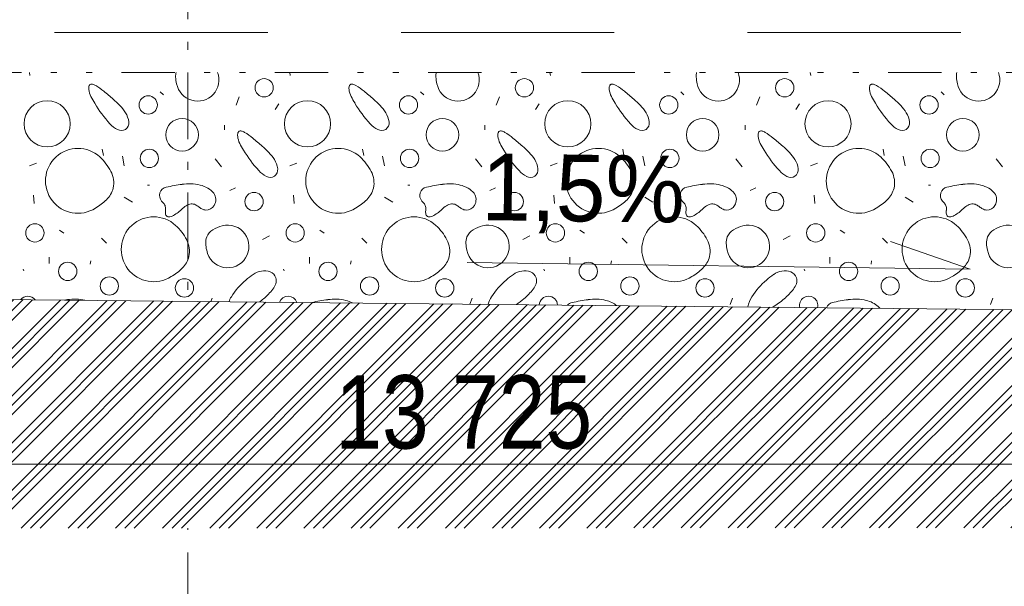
# Model space of a CAD drawing. Header units: millimetres. Extents: x -479461597 to -478645968, y -1101060132 to -1100898045.
# Tile 67 of 145: x -479077083 to -479073390, y -1101048577 to -1101046453. Entities that reach past the tile are written whole.
import ezdxf
from ezdxf.enums import TextEntityAlignment as Align

# ---------------------------------------------------------------- set-up
doc = ezdxf.new("R2010")
doc.units = ezdxf.units.MM
doc.header["$MEASUREMENT"] = 0
for name, pattern in [('Wipeout_Contour', [1000, 0, -1000]), ('Čerchovaná M', [450, 250, -85, 30, -85]), ('Čerchovaná se dvěma tečkami', [575, 200, -110, 22.5, -110, 22.5, -110]), ('Čárkovaná L', [1300, 800, -500])]:
    doc.linetypes.add(name, pattern=pattern)
for name, color, linetype, lineweight, true_color in [('2D prvky - značky_Pero_č.__4', 7, 'Continuous', 13, 0x1a4f6e), ('Bourané_2D prvky - vyplně_Pero_č.__40', 7, 'Continuous', 13, 0xc9ca94), ('Bourané_Konstrukce - základy výkop_Pero_č.__109', 7, 'Continuous', 13, 0x6da3d7), ('Bourané_Kóty - SP_Pero_č.__25', 7, 'Continuous', 13, 0x1a4f6e), ('Bourané_Kóty - SP_Pero_č.__45', 7, 'Continuous', 13, 0x1a4f6e), ('Bourané_Kóty - SP_Pero_č.__85', 7, 'Continuous', 13, 0x1a4f6e), ('Konstrukční síť_Pero_č.__81', 7, 'Continuous', 13, 0xa8a8a8), ('Kóty - SP_Pero_č.__25', 7, 'Continuous', 13, 0x1a4f6e), ('Kóty - SP_Pero_č.__45', 7, 'Continuous', 13, 0x1a4f6e), ('Kóty - SP_Pero_č.__85', 7, 'Continuous', 13, 0x1a4f6e), ('Situace - terén HTU_Pero_č.__186', 7, 'Continuous', 20, 0x7b0011)]:
    doc.layers.add(name, color=color, linetype=linetype, lineweight=lineweight, true_color=true_color)
for name, color, linetype in [('Bourané_2D prvky - vyplně', 7, 'Continuous'), ('Bourané_Kóty - SP', 7, 'Continuous'), ('Konstrukční síť', 7, 'Continuous'), ('Kóty - SP', 7, 'Continuous')]:
    doc.layers.add(name, color=color, linetype=linetype)
for name, color, linetype, lineweight in [('Konstrukce - základy podsyp_Pero_č.__96', 124, 'Continuous', 13), ('Konstrukční síť_Pero_č.__183', 7, 'Continuous', 20), ('Legenda_Pero_č.__6', 7, 'Continuous', 20)]:
    doc.layers.add(name, color=color, linetype=linetype, lineweight=lineweight)
doc.styles.add('GENERATED_STYLE_5', font='txt')
doc.styles.add('GENERATED_STYLE_6', font='txt')
doc.styles.add('GENERATED_STYLE_7', font='txt')
doc.dimstyles.new('GENERATED_STYLE__1', dxfattribs={"dimtxt": 275, "dimasz": 228, "dimexe": 0.18, "dimexo": 400, "dimgap": 0.09, "dimtad": 1, "dimtih": 1, "dimtoh": 1, "dimdec": 0, "dimzin": 0, "dimdsep": 46, "dimtxsty": 'GENERATED_STYLE_5', "dimblk": 'ARROWHEAD_6', "dimblk1": 'ARROWHEAD_6', "dimblk2": 'ARROWHEAD_6', "dimcen": 0.09, "dimclrd": 256, "dimclre": 256, "dimclrt": 256, "dimazin": 0, "dimtfac": 1, "dimtdec": 4, "dimtmove": 0, "dimatfit": 3, "dimfxl": 1, "dimtolj": 1, "dimtzin": 0, "dimarcsym": 0})
doc.dimstyles.new('GENERATED_STYLE__6', dxfattribs={"dimtxt": 275, "dimasz": 261.25, "dimexe": 0.18, "dimexo": 400, "dimgap": 0.09, "dimtad": 1, "dimtih": 1, "dimtoh": 1, "dimdec": 0, "dimzin": 0, "dimdsep": 46, "dimtxsty": 'GENERATED_STYLE_5', "dimblk": 'ARROWHEAD_6', "dimblk1": 'ARROWHEAD_6', "dimblk2": 'ARROWHEAD_6', "dimcen": 0.09, "dimclrd": 256, "dimclre": 256, "dimclrt": 256, "dimazin": 0, "dimtfac": 1, "dimtdec": 4, "dimtmove": 0, "dimatfit": 3, "dimfxl": 1, "dimtolj": 1, "dimtzin": 0, "dimarcsym": 0})

# ---------------------------------------------------------------- blocks, each defined once
blk = doc.blocks.new('*X61', base_point=(-479070253, -1101046200.7))
at = {"layer": 'Bourané_2D prvky - vyplně_Pero_č.__40', "color": 9, "linetype": 'Continuous', "lineweight": 13, "true_color": 0xc9ca94}
for p, q in [((-479077045.5, -1101046662.5), (-479077047, -1101046650.7)), ((-479076069.2, -1101046662.5), (-479076070.6, -1101046650.7)), ((-479075092.8, -1101046662.5), (-479075094.3, -1101046650.7)), ((-479074116.5, -1101046662.5), (-479074118, -1101046650.7)), ((-479076556.2, -1101046723.3), (-479076544.4, -1101046735.2)), ((-479075579.9, -1101046723.3), (-479075568.1, -1101046735.2)), ((-479074603.6, -1101046723.3), (-479074591.8, -1101046735.2)), ((-479073627.3, -1101046723.3), (-479073615.4, -1101046735.2)), ((-479076260.2, -1101046742.3), (-479076272, -1101046773.1)), ((-479076125.2, -1101046789.6), (-479076111, -1101046768.3)), ((-479075283.9, -1101046742.3), (-479075295.7, -1101046773.1)), ((-479075148.8, -1101046789.6), (-479075134.6, -1101046768.3)), ((-479074307.5, -1101046742.3), (-479074319.4, -1101046773.1)), ((-479074172.5, -1101046789.6), (-479074158.3, -1101046768.3)), ((-479076314.7, -1101046848.9), (-479076314.7, -1101046865.4)), ((-479075338.3, -1101046848.9), (-479075338.3, -1101046865.4)), ((-479074362, -1101046848.9), (-479074362, -1101046865.4)), ((-479076774.2, -1101046938.9), (-479076769.4, -1101046962.6)), ((-479075797.8, -1101046938.9), (-479075793.1, -1101046962.6)), ((-479074821.5, -1101046938.9), (-479074816.8, -1101046962.6)), ((-479073845.2, -1101046938.9), (-479073840.5, -1101046962.6)), ((-479077020.5, -1101046991), (-479077046.5, -1101047000.4)), ((-479076698.4, -1101046964.9), (-479076691.3, -1101047000.4)), ((-479076326.5, -1101047005.2), (-479076350.2, -1101046974.4)), ((-479076044.2, -1101046991), (-479076070.2, -1101047000.4)), ((-479075722, -1101046964.9), (-479075714.9, -1101047000.4)), ((-479075350.2, -1101047005.2), (-479075373.9, -1101046974.4)), ((-479075067.9, -1101046991), (-479075093.9, -1101047000.4)), ((-479074745.7, -1101046964.9), (-479074738.6, -1101047000.4)), ((-479074373.9, -1101047005.2), (-479074397.5, -1101046974.4)), ((-479074091.5, -1101046991), (-479074117.6, -1101047000.4)), ((-479073769.4, -1101046964.9), (-479073762.3, -1101047000.4)), ((-479073397.5, -1101047005.2), (-479073421.2, -1101046974.4)), ((-479076603.6, -1101047073.9), (-479076596.5, -1101047073.9)), ((-479076295.7, -1101047092.8), (-479076274.4, -1101047083.4)), ((-479075627.3, -1101047073.9), (-479075620.2, -1101047073.9)), ((-479075319.4, -1101047092.8), (-479075298.1, -1101047083.4)), ((-479074651, -1101047073.9), (-479074643.9, -1101047073.9)), ((-479074343.1, -1101047092.8), (-479074321.7, -1101047083.4)), ((-479073674.7, -1101047073.9), (-479073667.6, -1101047073.9)), ((-479077032.1, -1101047111.5), (-479077029.7, -1101047142.3)), ((-479076691.6, -1101047118.2), (-479076660.8, -1101047137.2)), ((-479076055.8, -1101047111.5), (-479076053.4, -1101047142.3)), ((-479075715.2, -1101047118.2), (-479075684.4, -1101047137.2)), ((-479075079.5, -1101047111.5), (-479075077.1, -1101047142.3)), ((-479074738.9, -1101047118.2), (-479074708.1, -1101047137.2)), ((-479074103.2, -1101047111.5), (-479074100.8, -1101047142.3)), ((-479073762.6, -1101047118.2), (-479073731.8, -1101047137.2)), ((-479076934.6, -1101047242.5), (-479076917.8, -1101047253.3)), ((-479075958.2, -1101047242.5), (-479075941.5, -1101047253.3)), ((-479074981.9, -1101047242.5), (-479074965.2, -1101047253.3)), ((-479074005.6, -1101047242.5), (-479073988.8, -1101047253.3)), ((-479076776.5, -1101047272), (-479076757.6, -1101047290.9)), ((-479076146.1, -1101047262.9), (-479076172.1, -1101047277.1)), ((-479075800.2, -1101047272), (-479075781.3, -1101047290.9)), ((-479075169.8, -1101047262.9), (-479075195.8, -1101047277.1)), ((-479074823.9, -1101047272), (-479074804.9, -1101047290.9)), ((-479074193.4, -1101047262.9), (-479074219.5, -1101047277.1)), ((-479073847.6, -1101047272), (-479073828.6, -1101047290.9)), ((-479076973.1, -1101047366.7), (-479076973.1, -1101047343)), ((-479076819.2, -1101047369.1), (-479076816.8, -1101047357.2)), ((-479075996.8, -1101047366.7), (-479075996.8, -1101047343)), ((-479075842.8, -1101047369.1), (-479075840.5, -1101047357.2)), ((-479075020.5, -1101047366.7), (-479075020.5, -1101047343)), ((-479074866.5, -1101047369.1), (-479074864.2, -1101047357.2)), ((-479074044.2, -1101047366.7), (-479074044.2, -1101047343)), ((-479073890.2, -1101047369.1), (-479073887.8, -1101047357.2)), ((-479077067.9, -1101047395.1), (-479077070.2, -1101047388)), ((-479076091.5, -1101047395.1), (-479076093.9, -1101047388)), ((-479075115.2, -1101047395.1), (-479075117.6, -1101047388)), ((-479074138.9, -1101047395.1), (-479074141.3, -1101047388)), ((-479076362, -1101047497), (-479076367.1, -1101047509.6)), ((-479075385.7, -1101047497), (-479075394.7, -1101047519.4)), ((-479074409.4, -1101047497), (-479074418.9, -1101047520.7)), ((-479073433.1, -1101047497), (-479073442.5, -1101047520.7))]:
    blk.add_line(p, q, dxfattribs=at)
for centre, radius in [((-479076166.5, -1101046708.4), 34.3), ((-479075190.2, -1101046708.4), 34.3), ((-479074213.8, -1101046708.4), 34.3), ((-479076601.4, -1101046772.8), 34.3), ((-479075625.1, -1101046772.8), 34.3), ((-479074648.8, -1101046772.8), 34.3), ((-479073672.5, -1101046772.8), 34.3), ((-479076980.3, -1101046843.4), 86.5), ((-479076004, -1101046843.4), 86.5), ((-479075027.6, -1101046843.4), 86.5), ((-479074051.3, -1101046843.4), 86.5), ((-479076474.3, -1101046884.4), 61.2), ((-479075498, -1101046884.4), 61.2), ((-479074521.6, -1101046884.4), 61.2), ((-479073545.3, -1101046884.4), 61.2), ((-479076597.3, -1101046973.2), 34.3), ((-479075621, -1101046973.2), 34.3), ((-479074644.6, -1101046973.2), 34.3), ((-479073668.3, -1101046973.2), 34.3), ((-479076204.3, -1101047134.9), 34.3), ((-479075228, -1101047134.9), 34.3), ((-479074251.6, -1101047134.9), 34.3), ((-479077026.5, -1101047252.3), 34.3), ((-479076050.2, -1101047252.3), 34.3), ((-479075073.9, -1101047252.3), 34.3), ((-479074097.6, -1101047252.3), 34.3), ((-479076903.3, -1101047396.6), 34.3), ((-479075927, -1101047396.6), 34.3), ((-479074950.7, -1101047396.6), 34.3), ((-479073974.4, -1101047396.6), 34.3), ((-479076747.2, -1101047451.5), 34.3), ((-479076465.5, -1101047458.5), 34.3), ((-479075770.9, -1101047451.5), 34.3), ((-479075489.2, -1101047458.5), 34.3), ((-479074794.6, -1101047451.5), 34.3), ((-479074512.9, -1101047458.5), 34.3), ((-479073818.3, -1101047451.5), 34.3), ((-479073536.6, -1101047458.5), 34.3)]:
    blk.add_circle(centre, radius, dxfattribs=at)
for centre, radius, start, end in [((-479076438.2, -1101046664.4), 60.4, 166.8265, 183.2347), ((-479076416.1, -1101046678.7), 79.9, 190.4282, 20.57), ((-479075461.9, -1101046664.4), 60.4, 166.8265, 183.2347), ((-479075439.8, -1101046678.7), 79.9, 190.4282, 20.57), ((-479074485.6, -1101046664.4), 60.4, 166.8265, 183.2347), ((-479074463.5, -1101046678.7), 79.9, 190.4282, 20.57), ((-479073509.3, -1101046664.4), 60.4, 166.8265, 183.2347), ((-479073487.2, -1101046678.7), 79.9, 190.4282, 20.57), ((-479076811.8, -1101046705.3), 12.4, 144.5812, 165.7924), ((-479076815.3, -1101046702.9), 8.15, 116.4425, 143.7464), ((-479076814.8, -1101046704.4), 9.77, 91.5878, 115.1953), ((-479076814.5, -1101046712.5), 17.9, 76.2622, 91.634), ((-479076822.1, -1101046740.9), 47.3, 60.0923, 75.5611), ((-479076899.7, -1101046877), 203.9, 49.777, 60.2392), ((-479076358.8, -1101046660), 140, 183.2095, 193.7302), ((-479075835.4, -1101046705.3), 12.4, 144.5812, 165.7924), ((-479075839, -1101046702.9), 8.15, 116.4425, 143.7464), ((-479075838.5, -1101046704.4), 9.77, 91.5878, 115.1953), ((-479075838.2, -1101046712.5), 17.9, 76.2622, 91.634), ((-479075845.8, -1101046740.9), 47.3, 60.0923, 75.5611), ((-479075923.4, -1101046877), 203.9, 49.777, 60.2392), ((-479075382.4, -1101046660), 140, 183.2095, 193.7302), ((-479074859.1, -1101046705.3), 12.4, 144.5812, 165.7924), ((-479074862.7, -1101046702.9), 8.15, 116.4425, 143.7464), ((-479074862.1, -1101046704.4), 9.77, 91.5878, 115.1953), ((-479074861.9, -1101046712.5), 17.9, 76.2622, 91.634), ((-479074869.5, -1101046740.9), 47.3, 60.0923, 75.5611), ((-479074947.1, -1101046877), 203.9, 49.777, 60.2392), ((-479074406.1, -1101046660), 140, 183.2095, 193.7302), ((-479073882.8, -1101046705.3), 12.4, 144.5812, 165.7924), ((-479073886.4, -1101046702.9), 8.15, 116.4425, 143.7464), ((-479073885.8, -1101046704.4), 9.77, 91.5878, 115.1953), ((-479073885.6, -1101046712.5), 17.9, 76.2622, 91.634), ((-479073893.1, -1101046740.9), 47.3, 60.0923, 75.5611), ((-479073970.8, -1101046877), 203.9, 49.777, 60.2392), ((-479073429.8, -1101046660), 140, 183.2095, 193.7302), ((-479076789.6, -1101046710.1), 35.1, 166.9916, 187.7906), ((-479076744.8, -1101046705.9), 80.1, 186.4296, 206.157), ((-479077355.4, -1101047442.6), 930.2, 47.9748, 50.8493), ((-479075813.3, -1101046710.1), 35.1, 166.9916, 187.7906), ((-479075768.5, -1101046705.9), 80.1, 186.4296, 206.157), ((-479076379, -1101047442.6), 930.2, 47.9748, 50.8493), ((-479074837, -1101046710.1), 35.1, 166.9916, 187.7906), ((-479074792.2, -1101046705.9), 80.1, 186.4296, 206.157), ((-479075402.7, -1101047442.6), 930.2, 47.9748, 50.8493), ((-479073860.7, -1101046710.1), 35.1, 166.9916, 187.7906), ((-479073815.9, -1101046705.9), 80.1, 186.4296, 206.157), ((-479074426.4, -1101047442.6), 930.2, 47.9748, 50.8493), ((-479076610.4, -1101046639.1), 230.1, 206.3304, 213.6244), ((-479076413.6, -1101046538.6), 450.4, 210.4057, 222.5965), ((-479076873.8, -1101046927.1), 225.2, 33.8343, 51.1866), ((-479075634.1, -1101046639.1), 230.1, 206.3304, 213.6244), ((-479075437.3, -1101046538.6), 450.4, 210.4057, 222.5965), ((-479075897.5, -1101046927.1), 225.2, 33.8343, 51.1866), ((-479074657.8, -1101046639.1), 230.1, 206.3304, 213.6244), ((-479074460.9, -1101046538.6), 450.4, 210.4057, 222.5965), ((-479074921.1, -1101046927.1), 225.2, 33.8343, 51.1866), ((-479073681.5, -1101046639.1), 230.1, 206.3304, 213.6244), ((-479073484.6, -1101046538.6), 450.4, 210.4057, 222.5965), ((-479073944.8, -1101046927.1), 225.2, 33.8343, 51.1866), ((-479076753.7, -1101046845.2), 79.8, 6.3813, 32.9796), ((-479075777.4, -1101046845.2), 79.8, 6.3813, 32.9796), ((-479074801, -1101046845.2), 79.8, 6.3813, 32.9796), ((-479073824.7, -1101046845.2), 79.8, 6.3813, 32.9796), ((-479076671.8, -1101046776.5), 99.3, 222.3712, 243.0633), ((-479076704.1, -1101046839.9), 30, 305.4921, 6.9034), ((-479075695.4, -1101046776.5), 99.3, 222.3712, 243.0633), ((-479075727.8, -1101046839.9), 30, 305.4921, 6.9034), ((-479074719.1, -1101046776.5), 99.3, 222.3712, 243.0633), ((-479074751.5, -1101046839.9), 30, 305.4921, 6.9034), ((-479073742.8, -1101046776.5), 99.3, 222.3712, 243.0633), ((-479073775.2, -1101046839.9), 30, 305.4921, 6.9034), ((-479076702.4, -1101046837.4), 31.2, 242.6052, 300.2402), ((-479076231, -1101046885.7), 35.1, 166.9916, 187.7906), ((-479076253.1, -1101046880.9), 12.4, 144.5812, 165.7924), ((-479076256.7, -1101046878.5), 8.15, 116.4425, 143.7464), ((-479076256.2, -1101046880), 9.77, 91.5878, 115.1953), ((-479076255.9, -1101046888.1), 17.9, 76.2622, 91.634), ((-479076263.5, -1101046916.5), 47.3, 60.0923, 75.5611), ((-479076341.1, -1101047052.5), 203.9, 49.777, 60.2392), ((-479075726.1, -1101046837.4), 31.2, 242.6052, 300.2402), ((-479075254.7, -1101046885.7), 35.1, 166.9916, 187.7906), ((-479075276.8, -1101046880.9), 12.4, 144.5812, 165.7924), ((-479075280.4, -1101046878.5), 8.15, 116.4425, 143.7464), ((-479075279.8, -1101046880), 9.77, 91.5878, 115.1953), ((-479075279.6, -1101046888.1), 17.9, 76.2622, 91.634), ((-479075287.1, -1101046916.5), 47.3, 60.0923, 75.5611), ((-479075364.8, -1101047052.5), 203.9, 49.777, 60.2392), ((-479074749.8, -1101046837.4), 31.2, 242.6052, 300.2402), ((-479074278.4, -1101046885.7), 35.1, 166.9916, 187.7906), ((-479074300.5, -1101046880.9), 12.4, 144.5812, 165.7924), ((-479074304.1, -1101046878.5), 8.15, 116.4425, 143.7464), ((-479074303.5, -1101046880), 9.77, 91.5878, 115.1953), ((-479074303.3, -1101046888.1), 17.9, 76.2622, 91.634), ((-479074310.8, -1101046916.5), 47.3, 60.0923, 75.5611), ((-479074388.5, -1101047052.5), 203.9, 49.777, 60.2392), ((-479073773.5, -1101046837.4), 31.2, 242.6052, 300.2402), ((-479076186.2, -1101046881.5), 80.1, 186.4296, 206.157), ((-479076051.8, -1101046814.7), 230.1, 206.3304, 213.6244), ((-479076796.7, -1101047618.2), 930.2, 47.9748, 50.8493), ((-479075209.9, -1101046881.5), 80.1, 186.4296, 206.157), ((-479075075.5, -1101046814.7), 230.1, 206.3304, 213.6244), ((-479075820.4, -1101047618.2), 930.2, 47.9748, 50.8493), ((-479074233.5, -1101046881.5), 80.1, 186.4296, 206.157), ((-479074099.2, -1101046814.7), 230.1, 206.3304, 213.6244), ((-479074844.1, -1101047618.2), 930.2, 47.9748, 50.8493), ((-479076865.1, -1101047057.2), 121.6, 47.4454, 302.6151), ((-479075854.9, -1101046714.2), 450.4, 210.4057, 222.5965), ((-479076315.2, -1101047102.7), 225.2, 33.8343, 51.1866), ((-479075888.8, -1101047057.2), 121.6, 47.4454, 302.6151), ((-479074878.6, -1101046714.2), 450.4, 210.4057, 222.5965), ((-479075338.8, -1101047102.7), 225.2, 33.8343, 51.1866), ((-479074912.5, -1101047057.2), 121.6, 47.4454, 302.6151), ((-479073902.3, -1101046714.2), 450.4, 210.4057, 222.5965), ((-479074362.5, -1101047102.7), 225.2, 33.8343, 51.1866), ((-479073936.2, -1101047057.2), 121.6, 47.4454, 302.6151), ((-479076919.3, -1101047115.2), 201, 27.7394, 47.2569), ((-479076195.1, -1101047020.8), 79.8, 6.3813, 32.9796), ((-479075943, -1101047115.2), 201, 27.7394, 47.2569), ((-479075218.7, -1101047020.8), 79.8, 6.3813, 32.9796), ((-479074966.6, -1101047115.2), 201, 27.7394, 47.2569), ((-479074242.4, -1101047020.8), 79.8, 6.3813, 32.9796), ((-479073990.3, -1101047115.2), 201, 27.7394, 47.2569), ((-479076823.2, -1101047064.9), 92.5, 347.7666, 27.8507), ((-479076113.1, -1101046952.1), 99.3, 222.3712, 243.0633), ((-479076145.5, -1101047015.5), 30, 305.4921, 6.9034), ((-479075846.9, -1101047064.9), 92.5, 347.7666, 27.8507), ((-479075136.8, -1101046952.1), 99.3, 222.3712, 243.0633), ((-479075169.2, -1101047015.5), 30, 305.4921, 6.9034), ((-479074870.6, -1101047064.9), 92.5, 347.7666, 27.8507), ((-479074160.5, -1101046952.1), 99.3, 222.3712, 243.0633), ((-479074192.9, -1101047015.5), 30, 305.4921, 6.9034), ((-479073894.2, -1101047064.9), 92.5, 347.7666, 27.8507), ((-479076419.4, -1101047544), 476.8, 96.6259, 103.9434), ((-479076447.9, -1101047249.4), 181.1, 76.9848, 98.4191), ((-479076143.8, -1101047013), 31.2, 242.6052, 300.2402), ((-479075443, -1101047544), 476.8, 96.6259, 103.9434), ((-479075471.6, -1101047249.4), 181.1, 76.9848, 98.4191), ((-479075167.5, -1101047013), 31.2, 242.6052, 300.2402), ((-479074466.7, -1101047544), 476.8, 96.6259, 103.9434), ((-479074495.2, -1101047249.4), 181.1, 76.9848, 98.4191), ((-479074191.2, -1101047013), 31.2, 242.6052, 300.2402), ((-479073490.4, -1101047544), 476.8, 96.6259, 103.9434), ((-479073518.9, -1101047249.4), 181.1, 76.9848, 98.4191), ((-479076825.8, -1101047059.5), 96.3, 314.7779, 344.9961), ((-479076527.5, -1101047112), 31.5, 102.3324, 221.6658), ((-479076436.3, -1101047188.6), 119.2, 60.5831, 75.8236), ((-479076410.9, -1101047146.2), 69.8, 37.6475, 61.5974), ((-479076388.3, -1101047127.3), 40.4, 327.0376, 36.1209), ((-479075849.5, -1101047059.5), 96.3, 314.7779, 344.9961), ((-479075551.2, -1101047112), 31.5, 102.3324, 221.6658), ((-479075460, -1101047188.6), 119.2, 60.5831, 75.8236), ((-479075434.6, -1101047146.2), 69.8, 37.6475, 61.5974), ((-479075412, -1101047127.3), 40.4, 327.0376, 36.1209), ((-479074873.2, -1101047059.5), 96.3, 314.7779, 344.9961), ((-479074574.9, -1101047112), 31.5, 102.3324, 221.6658), ((-479074483.7, -1101047188.6), 119.2, 60.5831, 75.8236), ((-479074458.3, -1101047146.2), 69.8, 37.6475, 61.5974), ((-479074435.7, -1101047127.3), 40.4, 327.0376, 36.1209), ((-479073896.9, -1101047059.5), 96.3, 314.7779, 344.9961), ((-479073598.6, -1101047112), 31.5, 102.3324, 221.6658), ((-479073507.3, -1101047188.6), 119.2, 60.5831, 75.8236), ((-479073482, -1101047146.2), 69.8, 37.6475, 61.5974), ((-479073459.3, -1101047127.3), 40.4, 327.0376, 36.1209), ((-479076899.1, -1101046985.9), 200.1, 299.8029, 314.8134), ((-479076617.4, -1101047199.4), 93.8, 36.3442, 45.0506), ((-479076565.9, -1101047161.3), 29.8, 9.2485, 36.0448), ((-479076436.2, -1101047182.6), 39.5, 96.3875, 125.8548), ((-479076438.9, -1101047174.8), 31.5, 62.2902, 93.1672), ((-479075922.7, -1101046985.9), 200.1, 299.8029, 314.8134), ((-479075641.1, -1101047199.4), 93.8, 36.3442, 45.0506), ((-479075589.6, -1101047161.3), 29.8, 9.2485, 36.0448), ((-479075459.9, -1101047182.6), 39.5, 96.3875, 125.8548), ((-479075462.5, -1101047174.8), 31.5, 62.2902, 93.1672), ((-479074946.4, -1101046985.9), 200.1, 299.8029, 314.8134), ((-479074664.7, -1101047199.4), 93.8, 36.3442, 45.0506), ((-479074613.2, -1101047161.3), 29.8, 9.2485, 36.0448), ((-479074483.6, -1101047182.6), 39.5, 96.3875, 125.8548), ((-479074486.2, -1101047174.8), 31.5, 62.2902, 93.1672), ((-479073970.1, -1101046985.9), 200.1, 299.8029, 314.8134), ((-479073688.4, -1101047199.4), 93.8, 36.3442, 45.0506), ((-479073636.9, -1101047161.3), 29.8, 9.2485, 36.0448), ((-479073507.2, -1101047182.6), 39.5, 96.3875, 125.8548), ((-479073509.9, -1101047174.8), 31.5, 62.2902, 93.1672), ((-479076492, -1101047174.4), 45.1, 172.1101, 189.0874), ((-479076587.9, -1101047161.7), 51.7, 352.8034, 5.8388), ((-479076521.6, -1101047178.9), 15.1, 189.971, 219.9454), ((-479076566.7, -1101047073.5), 128.1, 295.4669, 314.5735), ((-479076368.8, -1101047279.1), 157.3, 125.1766, 133.3696), ((-479076467.6, -1101047227.8), 91.8, 52.6959, 61.7729), ((-479076350, -1101047072.6), 102.9, 232.9934, 240.456), ((-479076383.5, -1101047131.1), 35.6, 240.8322, 267.0065), ((-479076385, -1101047130.8), 35.8, 269.5174, 328.7918), ((-479075515.7, -1101047174.4), 45.1, 172.1101, 189.0874), ((-479075611.6, -1101047161.7), 51.7, 352.8034, 5.8388), ((-479075545.3, -1101047178.9), 15.1, 189.971, 219.9454), ((-479075590.4, -1101047073.5), 128.1, 295.4669, 314.5735), ((-479075392.4, -1101047279.1), 157.3, 125.1766, 133.3696), ((-479075491.3, -1101047227.8), 91.8, 52.6959, 61.7729), ((-479075373.7, -1101047072.6), 102.9, 232.9934, 240.456), ((-479075407.1, -1101047131.1), 35.6, 240.8322, 267.0065), ((-479075408.7, -1101047130.8), 35.8, 269.5174, 328.7918), ((-479074539.3, -1101047174.4), 45.1, 172.1101, 189.0874), ((-479074635.3, -1101047161.7), 51.7, 352.8034, 5.8388), ((-479074569, -1101047178.9), 15.1, 189.971, 219.9454), ((-479074614, -1101047073.5), 128.1, 295.4669, 314.5735), ((-479074416.1, -1101047279.1), 157.3, 125.1766, 133.3696), ((-479074515, -1101047227.8), 91.8, 52.6959, 61.7729), ((-479074397.4, -1101047072.6), 102.9, 232.9934, 240.456), ((-479074430.8, -1101047131.1), 35.6, 240.8322, 267.0065), ((-479074432.4, -1101047130.8), 35.8, 269.5174, 328.7918), ((-479073563, -1101047174.4), 45.1, 172.1101, 189.0874), ((-479073658.9, -1101047161.7), 51.7, 352.8034, 5.8388), ((-479073592.6, -1101047178.9), 15.1, 189.971, 219.9454), ((-479073637.7, -1101047073.5), 128.1, 295.4669, 314.5735), ((-479073439.8, -1101047279.1), 157.3, 125.1766, 133.3696), ((-479073538.6, -1101047227.8), 91.8, 52.6959, 61.7729), ((-479073421.1, -1101047072.6), 102.9, 232.9934, 240.456), ((-479073454.5, -1101047131.1), 35.6, 240.8322, 267.0065), ((-479073456.1, -1101047130.8), 35.8, 269.5174, 328.7918), ((-479076580.9, -1101047313.8), 121.6, 47.4454, 302.6151), ((-479076525.2, -1101047181.3), 10.8, 222.4728, 257.5463), ((-479076523.9, -1101047173.7), 18.5, 258.5237, 281.5295), ((-479076527.8, -1101047152.1), 40.5, 280.7953, 293.5363), ((-479075604.5, -1101047313.8), 121.6, 47.4454, 302.6151), ((-479075548.9, -1101047181.3), 10.8, 222.4728, 257.5463), ((-479075547.6, -1101047173.7), 18.5, 258.5237, 281.5295), ((-479075551.5, -1101047152.1), 40.5, 280.7953, 293.5363), ((-479074628.2, -1101047313.8), 121.6, 47.4454, 302.6151), ((-479074572.6, -1101047181.3), 10.8, 222.4728, 257.5463), ((-479074571.2, -1101047173.7), 18.5, 258.5237, 281.5295), ((-479074575.1, -1101047152.1), 40.5, 280.7953, 293.5363), ((-479073651.9, -1101047313.8), 121.6, 47.4454, 302.6151), ((-479073596.3, -1101047181.3), 10.8, 222.4728, 257.5463), ((-479073594.9, -1101047173.7), 18.5, 258.5237, 281.5295), ((-479073598.8, -1101047152.1), 40.5, 280.7953, 293.5363), ((-479076635, -1101047371.8), 201, 27.7394, 47.2569), ((-479076303.4, -1101047303), 79.9, 190.4282, 104.6294), ((-479076328.9, -1101047290.4), 57.9, 120.7918, 156.6671), ((-479076286.4, -1101047361.1), 140.5, 105.3821, 120.9077), ((-479075658.7, -1101047371.8), 201, 27.7394, 47.2569), ((-479075327.1, -1101047303), 79.9, 190.4282, 104.6294), ((-479075352.5, -1101047290.4), 57.9, 120.7918, 156.6671), ((-479075310, -1101047361.1), 140.5, 105.3821, 120.9077), ((-479074682.4, -1101047371.8), 201, 27.7394, 47.2569), ((-479074350.8, -1101047303), 79.9, 190.4282, 104.6294), ((-479074376.2, -1101047290.4), 57.9, 120.7918, 156.6671), ((-479074333.7, -1101047361.1), 140.5, 105.3821, 120.9077), ((-479073706.1, -1101047371.8), 201, 27.7394, 47.2569), ((-479073374.5, -1101047303), 79.9, 190.4282, 104.6294), ((-479073399.9, -1101047290.4), 57.9, 120.7918, 156.6671), ((-479073357.4, -1101047361.1), 140.5, 105.3821, 120.9077), ((-479076539, -1101047321.5), 92.5, 347.7666, 27.8507), ((-479076325.5, -1101047288.7), 60.4, 159.3574, 183.2347), ((-479076246.1, -1101047284.3), 140, 183.2095, 193.7302), ((-479075562.6, -1101047321.5), 92.5, 347.7666, 27.8507), ((-479075349.2, -1101047288.7), 60.4, 159.3574, 183.2347), ((-479075269.7, -1101047284.3), 140, 183.2095, 193.7302), ((-479074586.3, -1101047321.5), 92.5, 347.7666, 27.8507), ((-479074372.9, -1101047288.7), 60.4, 159.3574, 183.2347), ((-479074293.4, -1101047284.3), 140, 183.2095, 193.7302), ((-479073610, -1101047321.5), 92.5, 347.7666, 27.8507), ((-479073396.6, -1101047288.7), 60.4, 159.3574, 183.2347), ((-479073317.1, -1101047284.3), 140, 183.2095, 193.7302), ((-479076541.6, -1101047316.2), 96.3, 314.7779, 344.9961), ((-479075565.3, -1101047316.2), 96.3, 314.7779, 344.9961), ((-479074588.9, -1101047316.2), 96.3, 314.7779, 344.9961), ((-479073612.6, -1101047316.2), 96.3, 314.7779, 344.9961), ((-479076614.8, -1101047242.6), 200.1, 299.8029, 314.8134), ((-479076161, -1101047480.5), 86.5, 100.496, 122.8825), ((-479076165.7, -1101047454.9), 60.4, 68.6646, 100.5486), ((-479076156.9, -1101047432.6), 36.5, 19.3509, 68.7902), ((-479075638.5, -1101047242.6), 200.1, 299.8029, 314.8134), ((-479075184.7, -1101047480.5), 86.5, 100.496, 122.8825), ((-479075189.4, -1101047454.9), 60.4, 68.6646, 100.5486), ((-479075180.6, -1101047432.6), 36.5, 19.3509, 68.7902), ((-479074662.2, -1101047242.6), 200.1, 299.8029, 314.8134), ((-479074208.3, -1101047480.5), 86.5, 100.496, 122.8825), ((-479074213, -1101047454.9), 60.4, 68.6646, 100.5486), ((-479074204.3, -1101047432.6), 36.5, 19.3509, 68.7902), ((-479073685.8, -1101047242.6), 200.1, 299.8029, 314.8134), ((-479076068.7, -1101047628), 259.5, 129.9016, 148.2696), ((-479076095.6, -1101047581.9), 207.1, 122.8427, 132.3696), ((-479076157.1, -1101047431.4), 36.2, 341.8983, 17.4009), ((-479075092.4, -1101047628), 259.5, 129.9016, 148.2696), ((-479075119.3, -1101047581.9), 207.1, 122.8427, 132.3696), ((-479075180.7, -1101047431.4), 36.2, 341.8983, 17.4009), ((-479074116, -1101047628), 259.5, 129.9016, 148.2696), ((-479074143, -1101047581.9), 207.1, 122.8427, 132.3696), ((-479074204.4, -1101047431.4), 36.2, 341.8983, 17.4009), ((-479076330.8, -1101047308.6), 250.4, 310.4067, 321.8671), ((-479076187.7, -1101047420.4), 68.8, 321.4678, 341.1053), ((-479075354.5, -1101047308.6), 250.4, 310.4067, 321.8671), ((-479075211.4, -1101047420.4), 68.8, 321.4678, 341.1053), ((-479074378.2, -1101047308.6), 250.4, 310.4067, 321.8671), ((-479074235.1, -1101047420.4), 68.8, 321.4678, 341.1053), ((-479077053, -1101047524), 34.3, 37.6806, 141.1735), ((-479076849.2, -1101047976.3), 476.8, 96.6259, 98.0614), ((-479076877.8, -1101047681.7), 181.1, 77.5584, 98.4191), ((-479076199, -1101047549.8), 107.6, 147.1941, 158.4789), ((-479076431.5, -1101047188.4), 407.2, 307.4928, 310.2276), ((-479076076.6, -1101047524), 34.3, 18.9747, 159.8794), ((-479075872.9, -1101047976.3), 476.8, 96.6259, 103.9167), ((-479075901.4, -1101047681.7), 181.1, 76.9848, 98.4191), ((-479075883.1, -1101047604), 101.2, 61.6428, 77.2156), ((-479075222.7, -1101047549.8), 107.6, 147.1941, 163.9544), ((-479075455.2, -1101047188.4), 407.2, 305.206, 310.2276), ((-479075100.3, -1101047524), 34.3, 2.2952, 176.5589), ((-479075004.8, -1101047544.3), 31.5, 102.3324, 137.5991), ((-479074896.6, -1101047976.3), 476.8, 96.6259, 103.9434), ((-479074925.1, -1101047681.7), 181.1, 76.9848, 98.4191), ((-479074906.7, -1101047604), 101.2, 51.4516, 77.2156), ((-479074246.4, -1101047549.8), 107.6, 147.1941, 169.2883), ((-479074478.9, -1101047188.4), 407.2, 302.7846, 310.2276), ((-479074124, -1101047524), 34.3, 345.8641, 192.99), ((-479074028.4, -1101047544.3), 31.5, 102.3324, 158.4935), ((-479073920.3, -1101047976.3), 476.8, 96.6259, 103.9434), ((-479073948.8, -1101047681.7), 181.1, 76.9848, 98.4191), ((-479073930.4, -1101047604), 101.2, 48.7194, 77.2156), ((-479073891.4, -1101047560.2), 42.5, 36.7478, 49.2414)]:
    blk.add_arc(centre, radius, start, end, dxfattribs=at)
blk = doc.blocks.new('výplň_2_3', base_point=(-479070253, -1101046200.7))
at = {"color": 254, "linetype": 'Wipeout_Contour', "lineweight": 0, "ltscale": 25215994912.12917}
blk.add_wipeout([(-479095604.7, -1101047000.7), (-479095651.1, -1101047000.7), (-479095651.1, -1101047050.7), (-479095540.5, -1101047050.7), (-479095344.2, -1101047247), (-479095301, -1101047375.7), (-479097801.1, -1101047350.7), (-479097801.1, -1101047450.7), (-479095259, -1101047528.4), (-479095168, -1101047859.2), (-479094914.9, -1101047859.2), (-479094839.2, -1101047650.9), (-479082278.3, -1101047450.5), (-479068802.5, -1101047585.3), (-479068700, -1101047958.3), (-479068405.7, -1101047958.3), (-479068300.6, -1101047576), (-479067167.3, -1101047564.7), (-479067150.4, -1101046721.3), (-479068253.1, -1101046650.7), (-479095604.7, -1101046650.7)], dxfattribs=at).dxf.layer = 'Bourané_2D prvky - vyplně'
at = {"layer": 'Bourané_2D prvky - vyplně_Pero_č.__40', "color": 9, "linetype": 'Continuous', "lineweight": 13, "true_color": 0xc9ca94}
blk.add_blockref('*X61', (-479070253, -1101046200.7), dxfattribs=at)
blk = doc.blocks.new('Standardní značka sítě[12]_3', base_point=(-479076453, -1101036200.7))
at = {"layer": 'Konstrukční síť_Pero_č.__81', "color": 253, "linetype": 'Čerchovaná M', "lineweight": 13, "true_color": 0xa8a8a8}
blk.add_line((-479076453, -1101037200.7), (-479076453, -1101049200.7), dxfattribs=at)
at = {"layer": 'Konstrukční síť_Pero_č.__183', "color": 7, "lineweight": 20, "style": 'GENERATED_STYLE_7'}
for tag, p in [('AC_MarkerText_1_0', (-479076453, -1101035949.3)), ('AC_MarkerText_1_1', (-479076453, -1101050449.3))]:
    blk.add_attdef(tag, text='', height=250, rotation=360, dxfattribs=at).set_placement(p, align=Align.MIDDLE_CENTER)
blk = doc.blocks.new('*D98', base_point=(-479070253, -1101046200.7))
at = {"layer": 'Bourané_Kóty - SP_Pero_č.__45', "color": 146, "linetype": 'Continuous', "lineweight": 13, "true_color": 0x1a4f6e}
for p, q in [((-479082140.8, -1101047982), (-479082415.8, -1101048257)), ((-479068690.6, -1101048257), (-479068415.6, -1101047982))]:
    blk.add_line(p, q, dxfattribs=at)
at = {"layer": 'Bourané_Kóty - SP_Pero_č.__85', "color": 146, "linetype": 'Continuous', "lineweight": 13, "true_color": 0x1a4f6e}
for p, q in [((-479082278.3, -1101048377.3), (-479082278.3, -1101047719.5)), ((-479068553.1, -1101048377.3), (-479068553.1, -1101047719.5)), ((-479082278.3, -1101048119.5), (-479068553.1, -1101048119.5)), ((-479068553.1, -1101048119.5), (-479068346.9, -1101048119.5))]:
    blk.add_line(p, q, dxfattribs=at)
at = {"layer": 'Bourané_Kóty - SP_Pero_č.__25', "color": 146, "lineweight": 13, "true_color": 0x1a4f6e, "insert": (-479075899.7, -1101048064.5), "char_height": 275, "attachment_point": 7, "style": 'GENERATED_STYLE_5'}
blk.add_mtext('\\A1;{\\pql;\\fArial Narrow|b0|i0|c238|p34;13\xa0725}', dxfattribs=at)
blk = doc.blocks.new('ARROWHEAD_6')
at = {"color": 0, "linetype": 'Continuous', "lineweight": 0}
for p, q in [((-0.5, -0.5), (0.5, 0.5)), ((0, 0), (-1, 0))]:
    blk.add_line(p, q, dxfattribs=at)
blk = doc.blocks.new('*D105', base_point=(-479070253, -1101046200.7))
at = {"layer": 'Kóty - SP_Pero_č.__45', "color": 146, "linetype": 'Continuous', "lineweight": 13, "true_color": 0x1a4f6e}
for p, q in [((-479082158.3, -1101049220.5), (-479082398.3, -1101049460.5)), ((-479067283, -1101049460.5), (-479067043, -1101049220.5))]:
    blk.add_line(p, q, dxfattribs=at)
at = {"layer": 'Kóty - SP_Pero_č.__85', "color": 146, "linetype": 'Continuous', "lineweight": 13, "true_color": 0x1a4f6e}
for p, q in [((-479082278.3, -1101049565.5), (-479082278.3, -1101048940.5)), ((-479067163, -1101049740.5), (-479067163, -1101049115.5)), ((-479082278.3, -1101049340.5), (-479067163, -1101049340.5)), ((-479067163, -1101049340.5), (-479066983, -1101049340.5))]:
    blk.add_line(p, q, dxfattribs=at)
at = {"layer": 'Kóty - SP_Pero_č.__25', "color": 146, "lineweight": 13, "true_color": 0x1a4f6e, "insert": (-479075204.6, -1101049285.5), "char_height": 275, "attachment_point": 7, "style": 'GENERATED_STYLE_5'}
blk.add_mtext('\\A1;{\\pql;\\fArial Narrow|b0|i0|c238|p34;15\xa0115}', dxfattribs=at)
blk = doc.blocks.new('Symbol rampy 23[15]_3', base_point=(-479075405, -1101047363.6))
at = {"layer": '2D prvky - značky_Pero_č.__4', "color": 146, "linetype": 'Continuous', "lineweight": 13, "true_color": 0x1a4f6e}
for p in [(-479073817.2, -1101047284.3), (-479075405, -1101047363.6)]:
    blk.add_line(p, (-479073518.5, -1101047388.2), dxfattribs=at)
at = {"layer": '2D prvky - značky_Pero_č.__4', "color": 146, "lineweight": 13, "true_color": 0x1a4f6e, "style": 'GENERATED_STYLE_6'}
blk.add_attdef('txt', text='', height=250, rotation=359.2531, dxfattribs=at).set_placement((-479075353.3, -1101047279.3), align=Align.BOTTOM_LEFT)

msp = doc.modelspace()

# ---------------------------------------------------------------- block references
at = {"layer": 'Bourané_2D prvky - vyplně_Pero_č.__40', "color": 9, "linetype": 'Continuous', "lineweight": 13, "true_color": 0xc9ca94}
msp.add_blockref('výplň_2_3', (-479070253, -1101046200.7), dxfattribs=at)

# ---------------------------------------------------------------- next in the draw order: block references
at = {"layer": 'Konstrukční síť', "color": 7, "linetype": 'Continuous', "lineweight": 20}
msp.add_blockref('Standardní značka sítě[12]_3', (-479076453, -1101036200.7), dxfattribs=at)

# ---------------------------------------------------------------- next in the draw order: wipeouts: each hides what was drawn before it
at = {"color": 254, "linetype": 'Wipeout_Contour', "lineweight": 0, "ltscale": 21613713341.97798}
msp.add_wipeout([(-479099511.6, -1101043989.3), (-479099574.1, -1101043989.3), (-479099573.8, -1101048360.2), (-479067163, -1101048357.9), (-479067163.1, -1101047564.7), (-479068300.6, -1101047576), (-479068405.7, -1101047958.3), (-479068700, -1101047958.3), (-479068802.5, -1101047585.3), (-479082278.3, -1101047450.5), (-479094839.2, -1101047650.9), (-479094894.3, -1101047859.2), (-479095188.6, -1101047859.2), (-479095279.7, -1101047527.8), (-479097801.1, -1101047450.7), (-479097801.1, -1101047200.7), (-479098351.1, -1101047200.7), (-479098351.1, -1101045646.6)], dxfattribs=at).dxf.layer = 'Bourané_2D prvky - vyplně'

# ---------------------------------------------------------------- next in the draw order: hatches: boundary and pattern name
at = {"layer": 'Bourané_2D prvky - vyplně_Pero_č.__40', "linetype": 'Continuous', "lineweight": 13, "true_color": 0xc9ca94}
h = msp.add_hatch(dxfattribs=at)
h.set_pattern_fill('Zemina___původní_0003', color=9, style=0, pattern_type=2)
h.set_pattern_definition([(45, (-479070253.03, -1101046200.66), (-88.38835, 88.38835), []), (45, (-479070270.71, -1101046182.98), (-88.38835, 88.38835), []), (45, (-479070288.39, -1101046165.3), (-88.38835, 88.38835), [])])
h.paths.add_polyline_path([(-479099511.6, -1101043989.3), (-479099574.1, -1101043989.3), (-479099573.8, -1101048360.2), (-479067163, -1101048357.9), (-479067163.1, -1101047564.7), (-479068300.6, -1101047576), (-479068405.7, -1101047958.3), (-479068700, -1101047958.3), (-479068802.5, -1101047585.3), (-479082278.3, -1101047450.5), (-479094839.2, -1101047650.9), (-479094894.3, -1101047859.2), (-479095188.6, -1101047859.2), (-479095279.7, -1101047527.8), (-479097801.1, -1101047450.7), (-479097801.1, -1101047200.7), (-479098351.1, -1101047200.7), (-479098351.1, -1101045646.6)])

# ---------------------------------------------------------------- next in the draw order: linework, layer by layer
at = {"layer": 'Bourané_Konstrukce - základy výkop_Pero_č.__109', "color": 153, "linetype": 'Continuous', "lineweight": 13, "true_color": 0x6da3d7}
msp.add_line((-479068802.5, -1101047585.3), (-479082278.3, -1101047450.5), dxfattribs=at)
at = {"layer": 'Konstrukce - základy podsyp_Pero_č.__96', "color": 124, "linetype": 'Čerchovaná se dvěma tečkami', "lineweight": 13}
msp.add_line((-479096251.1, -1101046650.7), (-479068253.1, -1101046650.7), dxfattribs=at)
at = {"layer": 'Situace - terén HTU_Pero_č.__186', "color": 246, "linetype": 'Čárkovaná L', "lineweight": 20, "true_color": 0x7b0011}
msp.add_line((-479097753.1, -1101046500.7), (-479067164.2, -1101046500.7), dxfattribs=at)

# ---------------------------------------------------------------- next in the draw order: block references
at = {"layer": '2D prvky - značky_Pero_č.__4', "color": 146, "linetype": 'Continuous', "lineweight": 13, "true_color": 0x1a4f6e}
msp.add_blockref('Symbol rampy 23[15]_3', (-479075405, -1101047363.6), dxfattribs=at).add_auto_attribs({'txt': '1,5%'})

# ---------------------------------------------------------------- next in the draw order: texts
at = {"layer": 'Legenda_Pero_č.__6', "color": 7, "linetype": 'Continuous', "lineweight": 20, "insert": (-479079641.4, -1101042458.8), "char_height": 250, "attachment_point": 1, "style": 'GENERATED_STYLE_5'}
msp.add_mtext('\\A1;{\\pql;\\pt623.517,1624.39,2632.63,14911.4,16319.1,17048.7;\\fArial Narrow|b0|i0|c238|p34;^I^I^I^I^I^I^I^I^I^I^I^I\\P\\pql;\\pt623.517,1624.39,2632.63,14911.4,16319.1,17048.7;\\fArial Narrow|b0|i0|c238|p34;^IDRENÁŽNÍ VRSTVA Z DRCENÉHO KAMENIVA FR.0/32 (0-63)  TL.cca 800- 1000 mm^I\\P\\pql;\\pt1257.35,2110.82,11941.2,13073.2,13654;\\fArial Narrow|b0|i0|c238|p34;       ^IHUTNĚNA PO VRSTVÁCH NA ÚNOSNOST  E\\fArial Narrow|b0|i0|c238|p34;\\A1{\\H.66x;\\S ^ def2;}\\fArial Narrow|b0|i0|c238|p34; = >80 MPa, E\\fArial Narrow|b0|i0|c238|p34;\\A1{\\H.66x;\\S ^ def;}\\fArial Narrow|b0|i0|c238|p34;/E\\fArial Narrow|b0|i0|c238|p34;\\A1{\\H.66x;\\S ^ def1;}\\fArial Narrow|b0|i0|c238|p34;<2,5\\P\\pql;\\pt623.517,1624.39,2632.63,14911.4,16319.1,17048.7;\\fArial Narrow|b0|i0|c238|p34;^ISEPARAČNÍ NETKANÁ  GEOTEXTÍLIE 300 g/m2\\fArial Narrow|b0|i0|c238|p34;^I^I^I^I\\P\\pql;\\pt623.517,1624.39,2632.63,14911.4,16319.1,17048.7;\\fArial Narrow|b0|i0|c238|p34;^ISTÁVAJÍCÍ TERÉN PŘEHUTNĚNÝ POJEZDEM HLADKÉHO VÁLCE\\P\\pql;\\pt1257.35,2110.82,11941.2,13073.2,13654;\\fArial Narrow|b0|i0|c238|p34;^INA ÚNOSNOST  E\\fArial Narrow|b0|i0|c238|p34;\\A1{\\H.66x;\\S ^ def2;}\\fArial Narrow|b0|i0|c238|p34; = >\\fArial Narrow|b0|i0|c238|p34;15\\fArial Narrow|b0|i0|c238|p34; MPa, \\fArial Narrow|b0|i0|c238|p34;E\\fArial Narrow|b0|i0|c238|p34;\\A1{\\H.66x;\\S ^ def;}\\fArial Narrow|b0|i0|c238|p34;/E\\fArial Narrow|b0|i0|c238|p34;\\A1{\\H.66x;\\S ^ def1;}\\fArial Narrow|b0|i0|c238|p34;<2,5^I\\fArial Narrow|b0|i0|c238|p34;^I^I^I^I^I\\P\\pql;\\fArial Narrow|b0|i0|c238|p34;}', dxfattribs=at)

# ---------------------------------------------------------------- next in the draw order: dimensions: what is measured, and where the dimension line sits
at = {"layer": 'Bourané_Kóty - SP', "color": 146, "linetype": 'Continuous', "lineweight": 13, "true_color": 0x1a4f6e}
dim = msp.add_linear_dim(base=(-479068553.1, -1101048119.5), p1=(-479082278.3, -1101047450.5), p2=(-479068553.1, -1101047911.6), dimstyle='GENERATED_STYLE__6', dxfattribs=at)
dim.commit()
dim.dimension.update_dxf_attribs({"geometry": '*D98', "text_midpoint": (-479075322.5, -1101047927), "dimtype": 160})
at = {"layer": 'Kóty - SP', "color": 146, "linetype": 'Continuous', "lineweight": 13, "true_color": 0x1a4f6e}
dim = msp.add_linear_dim(base=(-479067163, -1101049340.5), p1=(-479082278.3, -1101047450.5), p2=(-479067163, -1101049489.4), dimstyle='GENERATED_STYLE__1', dxfattribs=at)
dim.commit()
dim.dimension.update_dxf_attribs({"geometry": '*D105', "text_midpoint": (-479074627.5, -1101049148), "dimtype": 160})

doc.saveas('drawing.dxf')
